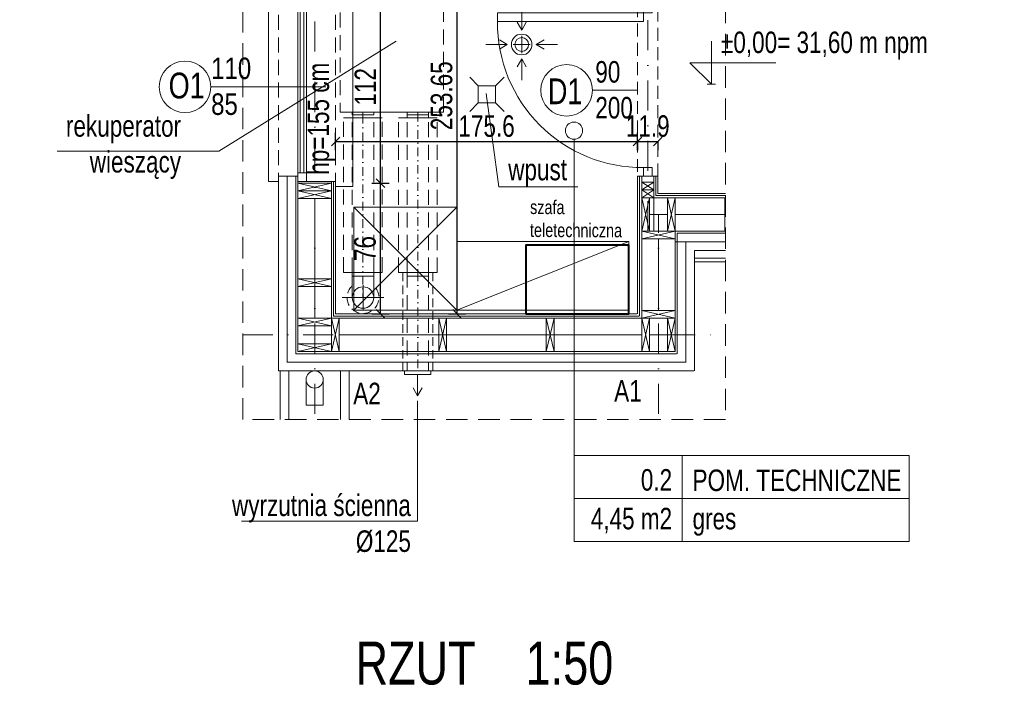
# Model space of a CAD drawing. Header units: inches. Extents: x 53216 to 117387, y -66787 to -22834.
# Tile 24 of 256: x 58186 to 58759, y -31772 to -31386. Entities that reach past the tile are written whole.
import ezdxf

# ---------------------------------------------------------------- set-up
doc = ezdxf.new("R2010")
doc.units = ezdxf.units.IN
doc.header["$MEASUREMENT"] = 0
for name, pattern in [('DASHDOT', [1, 0.5, -0.25, 0, -0.25]), ('DASHED', [0.75, 0.5, -0.25]), ('HIDDEN', [0.375, 0.25, -0.125])]:
    doc.linetypes.add(name, pattern=pattern)
doc.layers.get('0').update_dxf_attribs({"lineweight": 0})
doc.layers.get('Defpoints').update_dxf_attribs({"lineweight": 0})
for name, color, linetype, lineweight in [('--proj.wentylacja', 202, 'Continuous', 0), ('A10-łazienka', 140, 'Continuous', 0), ('A35-rura spustowa', 2, 'Continuous', 0), ('A36-obrzeże', 252, 'Continuous', 0), ('A8-opisy pomieszczeń', 31, 'Continuous', 0), ('E-opisy', 240, 'Continuous', 25), ('p-- ocieplenie-w.zew', 77, 'Continuous', 0), ('p-- zero bud', 1, 'Continuous', 0), ('p--drzwi', 125, 'Continuous', 0), ('p--meble wyp.', 104, 'Continuous', 0), ('p--numeracja rozwinięcie', 104, 'Continuous', 0), ('p--ocieplenie w.wew.', 53, 'Continuous', 0), ('p--okna', 153, 'Continuous', 0), ('p--opis drzwi', 252, 'Continuous', 0), ('p--opis okna', 181, 'Continuous', 0), ('p--opisy dodatkowe', 62, 'Continuous', 0), ('p--opisy pomieszczeń', 31, 'Continuous', 0), ('p--osie konstr', 11, 'DASHDOT', 15), ('p--podciąg', 61, 'Continuous', 0), ('p--podpis rysunku', 7, 'Continuous', 0), ('p--płyta GK', 2, 'Continuous', 0), ('p--wymiary-1-50', 5, 'Continuous', 0), ('p--ściana szkielet', 64, 'Continuous', 0)]:
    doc.layers.add(name, color=color, linetype=linetype, lineweight=lineweight)
doc.styles.add('1-100', font='arial.ttf', dxfattribs={"width": 0.75, "height": 18})
doc.styles.add('1-50', font='arial.ttf', dxfattribs={"width": 0.75, "height": 12.5})
doc.styles.add('1-500', font='arial.ttf', dxfattribs={"width": 0.75, "height": 1.25})
doc.styles.get("Standard").update_dxf_attribs({"font": 'arial.ttf', "width": 0.75})
doc.linetypes.add('BATTING', pattern='A,0.0001,-0.1,[134,ltypeshp.shx,S=0.1,R=0,X=-0.1,Y=0],-0.2,[134,ltypeshp.shx,S=0.1,R=180,X=0.1,Y=0],-0.1', length=0.4001)
doc.dimstyles.new('1-50', dxfattribs={"dimtxt": 12.5, "dimasz": 5, "dimexe": 5, "dimexo": 5, "dimgap": 0.09, "dimtad": 0, "dimdsep": 46, "dimtxsty": '1-50', "dimblk": 'OBLIQUE', "dimcen": 0.09, "dimadec": 0, "dimazin": 0, "dimtfac": 1, "dimtdec": 4, "dimtix": 1, "dimtmove": 2, "dimatfit": 3, "dimldrblk": 'OBLIQUE', "dimfxl": 5, "dimfxlon": 1, "dimtvp": 0.7, "dimtolj": 1, "dimtzin": 0, "dimarcsym": 0})

# ---------------------------------------------------------------- blocks, each defined once
blk = doc.blocks.new('drzwi-90-100')
for p, q in [((10.1, 87.38), (5.05, 87.38)), ((5.05, 87.38), (5.05, 2.53)), ((10.1, 2.53), (10.1, 87.38)), ((5.05, 2.53), (0, 2.53)), ((0, 2.53), (0, -2.53)), ((5.05, -2.53), (5.05, 2.53)), ((5.05, 2.53), (10.1, 2.53)), ((100, 2.53), (94.95, 2.53)), ((94.95, 2.53), (94.95, -2.53)), ((100, -2.53), (100, 2.53)), ((0, -2.53), (5.05, -2.53)), ((94.95, -2.53), (100, -2.53))]:
    blk.add_line(p, q)
blk.add_arc((10.8, 3.23), 84.15, 359.5233, 90.4767)
blk = doc.blocks.new('wpust')
for p, q in [((-5, 5), (-10, 10)), ((10, 10), (5, 5)), ((-5, -5), (-10, -10)), ((10, -10), (5, -5))]:
    blk.add_line(p, q)
blk.add_lwpolyline([(-5, -5), (5, -5), (5, 5), (-5, 5)], close=True)
blk = doc.blocks.new('okno-110-33.15')
at = {"linetype": 'Continuous', "ltscale": 35}
for p, q in [((0, 39.15), (110, 39.15)), ((-3, -10), (113, -10))]:
    blk.add_line(p, q, dxfattribs=at)
for p, q in [((0, 39.15), (0, 33.15)), ((110, 33.15), (110, 39.15)), ((3, 33.15), (3, 21.95)), ((107, 21.95), (107, 33.15)), ((5, 21.95), (0, 21.95)), ((0, 21.95), (0, 16.95)), ((0, 21.95), (0, 0)), ((105, 21.95), (5, 21.95)), ((5, 16.95), (5, 21.95)), ((5, 20.61), (105, 20.61)), ((5, 18.45), (105, 18.45)), ((110, 21.95), (105, 21.95)), ((105, 21.95), (105, 16.95)), ((110, 0), (110, 21.95)), ((110, 16.95), (110, 21.95)), ((0, 16.95), (5, 16.95)), ((5, 16.95), (105, 16.95)), ((105, 16.95), (110, 16.95)), ((-3, 0), (-3, -10)), ((0, 0), (-3, 0)), ((110, 0), (113, 0)), ((113, 0), (113, -10))]:
    blk.add_line(p, q)
at = {"linetype": 'HIDDEN', "ltscale": 35}
for p, q in [((0, 33.15), (110, 33.15)), ((0, 0), (110, 0))]:
    blk.add_line(p, q, dxfattribs=at)
blk = doc.blocks.new('kota wykoń')
for p, q in [((0, 25), (0, 0)), ((0, 0), (-12.5, 12.5)), ((-12.5, 12.5), (37.5, 12.5))]:
    blk.add_line(p, q)
at = {"lineweight": 0}
blk.add_line((-2.5, 0), (2.5, 0), dxfattribs=at)
blk = doc.blocks.new('_OBLIQUE')
at = {"color": 0, "linetype": 'ByBlock', "lineweight": -2}
for p, q in [((-0.5, -0.5), (0.5, 0.5)), ((0, 0), (0, 0))]:
    blk.add_line(p, q, dxfattribs=at)
blk = doc.blocks.new('*D2690')
at = {"layer": 'Defpoints', "color": 0}
for p in [(58545.68, -31456.36), (58370.08, -31485.37), (58545.68, -31485.37)]:
    blk.add_point(p, dxfattribs=at)
at = {"layer": 'p--wymiary-1-50', "color": 0, "lineweight": -2}
for p, q in [((58370.08, -31461.36), (58370.08, -31451.36)), ((58545.68, -31461.36), (58545.68, -31451.36)), ((58370.08, -31456.36), (58545.68, -31456.36))]:
    blk.add_line(p, q, dxfattribs=at)
at = {"layer": 'p--wymiary-1-50', "color": 0, "lineweight": -2, "xscale": 5, "yscale": 5, "zscale": 5, "rotation": 180}
blk.add_blockref('_OBLIQUE', (58370.08, -31456.36), dxfattribs=at)
at = {"layer": 'p--wymiary-1-50', "color": 0, "lineweight": -2, "xscale": 5, "yscale": 5, "zscale": 5}
blk.add_blockref('_OBLIQUE', (58545.68, -31456.36), dxfattribs=at)
at = {"layer": 'p--wymiary-1-50', "color": 0, "linetype": 'Continuous', "ltscale": 8, "insert": (58457.88, -31447.43), "char_height": 12.5, "attachment_point": 5, "style": '1-50'}
blk.add_mtext('\\A1;175.6', dxfattribs=at)
blk = doc.blocks.new('*D2691')
at = {"layer": 'Defpoints', "color": 0}
for p in [(58545.68, -31451.36), (58557.58, -31451.36), (58557.58, -31456.36)]:
    blk.add_point(p, dxfattribs=at)
at = {"layer": 'p--wymiary-1-50', "color": 0, "lineweight": -2}
for p, q in [((58545.68, -31456.36), (58545.68, -31461.36)), ((58545.68, -31456.36), (58557.58, -31456.36)), ((58557.58, -31456.36), (58557.58, -31461.36))]:
    blk.add_line(p, q, dxfattribs=at)
at = {"layer": 'p--wymiary-1-50', "color": 0, "lineweight": -2, "xscale": 5, "yscale": 5, "zscale": 5}
blk.add_blockref('_OBLIQUE', (58545.68, -31456.36), dxfattribs=at)
at = {"layer": 'p--wymiary-1-50', "color": 0, "lineweight": -2, "xscale": 5, "yscale": 5, "zscale": 5, "rotation": 180}
blk.add_blockref('_OBLIQUE', (58557.58, -31456.36), dxfattribs=at)
at = {"layer": 'p--wymiary-1-50', "color": 0, "linetype": 'Continuous', "ltscale": 8, "insert": (58551.63, -31447.43), "char_height": 12.5, "attachment_point": 5, "style": '1-50'}
blk.add_mtext('\\A1;11.9', dxfattribs=at)
blk = doc.blocks.new('*D2692')
at = {"layer": 'Defpoints', "color": 0}
for p in [(58367.63, -31480.54), (58396.16, -31480.54), (58370.08, -31556.54)]:
    blk.add_point(p, dxfattribs=at)
at = {"layer": 'p--wymiary-1-50', "color": 0, "lineweight": -2}
for p, q in [((58391.16, -31480.54), (58401.16, -31480.54)), ((58396.16, -31556.54), (58396.16, -31480.54)), ((58391.16, -31556.54), (58401.16, -31556.54))]:
    blk.add_line(p, q, dxfattribs=at)
at = {"layer": 'p--wymiary-1-50', "color": 0, "lineweight": -2, "xscale": 5, "yscale": 5, "zscale": 5}
for p, rotation in [((58396.16, -31480.54), 90), ((58396.16, -31556.54), 270)]:
    blk.add_blockref('_OBLIQUE', p, dxfattribs=dict(at, rotation=rotation))
at = {"layer": 'p--wymiary-1-50', "color": 0, "linetype": 'Continuous', "ltscale": 8, "insert": (58387.23, -31518.54), "char_height": 12.5, "attachment_point": 5, "rotation": 90, "style": '1-50'}
blk.add_mtext('\\A1;76', dxfattribs=at)
blk = doc.blocks.new('*D2693')
at = {"layer": 'Defpoints', "color": 0}
for p in [(58367.63, -31368.54), (58396.16, -31368.54), (58367.63, -31480.54)]:
    blk.add_point(p, dxfattribs=at)
at = {"layer": 'p--wymiary-1-50', "color": 0, "lineweight": -2}
for p, q in [((58391.16, -31368.54), (58401.16, -31368.54)), ((58396.16, -31480.54), (58396.16, -31368.54)), ((58391.16, -31480.54), (58401.16, -31480.54))]:
    blk.add_line(p, q, dxfattribs=at)
at = {"layer": 'p--wymiary-1-50', "color": 0, "lineweight": -2, "xscale": 5, "yscale": 5, "zscale": 5}
for p, rotation in [((58396.16, -31368.54), 90), ((58396.16, -31480.54), 270)]:
    blk.add_blockref('_OBLIQUE', p, dxfattribs=dict(at, rotation=rotation))
at = {"layer": 'p--wymiary-1-50', "color": 0, "linetype": 'Continuous', "ltscale": 8, "insert": (58387.37, -31424.54), "char_height": 12.5, "attachment_point": 5, "rotation": 90, "style": '1-50'}
blk.add_mtext('\\A1;112', dxfattribs=at)
blk = doc.blocks.new('*D2697')
at = {"layer": 'Defpoints', "color": 0}
for p in [(58427.5, -31302.89), (58440.69, -31302.89), (58427.5, -31556.54)]:
    blk.add_point(p, dxfattribs=at)
at = {"layer": 'p--wymiary-1-50', "color": 0, "lineweight": -2}
for p, q in [((58435.69, -31302.89), (58445.69, -31302.89)), ((58440.69, -31556.54), (58440.69, -31302.89)), ((58435.69, -31556.54), (58445.69, -31556.54))]:
    blk.add_line(p, q, dxfattribs=at)
at = {"layer": 'p--wymiary-1-50', "color": 0, "lineweight": -2, "xscale": 5, "yscale": 5, "zscale": 5}
for p, rotation in [((58440.69, -31302.89), 90), ((58440.69, -31556.54), 270)]:
    blk.add_blockref('_OBLIQUE', p, dxfattribs=dict(at, rotation=rotation))
at = {"layer": 'p--wymiary-1-50', "color": 0, "linetype": 'Continuous', "ltscale": 8, "insert": (58431.75, -31429.72), "char_height": 12.5, "attachment_point": 5, "rotation": 90, "style": '1-50'}
blk.add_mtext('\\A1;253.65', dxfattribs=at)
blk = doc.blocks.new('went-Błotno-rekuperator')
at = {"linetype": 'Continuous', "ltscale": 10}
for p, q in [((25.9, 246.76), (25.9, 234.26)), ((25.9, 246.76), (27.9, 246.75)), ((27.9, 246.76), (27.9, 234.26)), ((27.9, 246.76), (27.9, 234.26)), ((30.06, 246.75), (27.9, 246.75)), ((27.9, 246.75), (27.9, 234.26)), ((29.9, 251.75), (29.9, 229.25)), ((119.9, 246.75), (119.9, 251.75)), ((119.9, 251.75), (119.9, 229.25)), ((121.55, 246.75), (121.55, 234.25)), ((121.55, 234.25), (121.55, 246.75)), ((134.05, 246.75), (121.55, 246.75)), ((9.65, 230.51), (22.15, 230.51)), ((15.9, 230.51), (15.9, 203.15)), ((25.9, 234.26), (27.9, 234.26)), ((27.9, 234.26), (29.9, 234.26)), ((134.05, 234.25), (121.55, 234.25)), ((9.65, 228.51), (22.15, 228.51))]:
    blk.add_line(p, q, dxfattribs=at)
at = {"linetype": 'HIDDEN', "ltscale": 35}
for p, q in [((30.06, 251.75), (119.9, 251.75)), ((30.06, 246.75), (121.55, 246.75)), ((9.65, 230.51), (9.65, 203.15)), ((22.15, 230.51), (22.15, 203.15)), ((30.06, 234.25), (121.55, 234.25)), ((30.06, 229.25), (119.9, 229.25)), ((61.96, 226.6), (151.8, 226.6)), ((61.96, 221.6), (153.45, 221.6)), ((61.96, 209.1), (153.45, 209.1)), ((2.6, 201.5), (2.6, 117.3)), ((2.6, 201.5), (2.6, 117.3)), ((61.96, 204.1), (151.8, 204.1)), ((62.8, 117.3), (62.8, 201.5)), ((62.8, 117.3), (62.8, 201.5)), ((41.55, 24), (41.55, 115.65)), ((54.05, 24), (54.05, 115.65)), ((4.65, 24.16), (4.65, 114)), ((9.65, 24), (9.65, 114)), ((22.15, 24), (22.15, 114)), ((27.15, 24.16), (27.15, 114)), ((36.55, 24), (36.55, 114)), ((59.05, 24), (59.05, 114)), ((41.54, 24), (41.56, -32.95)), ((54.04, 24), (54.06, -32.95))]:
    blk.add_line(p, q, dxfattribs=at)
at = {"ltscale": 5}
for p, q in [((134.05, 247.73), (134.05, 233.23)), ((126.9, 240.48), (141.6, 240.48)), ((165.95, 222.57), (165.95, 208.07)), ((158.8, 215.32), (173.5, 215.32)), ((15.93, 16.65), (15.93, 1.95)), ((8.68, 9.5), (23.18, 9.5))]:
    blk.add_line(p, q, dxfattribs=at)
at = {"linetype": 'DASHDOT', "ltscale": 10}
for p, q in [((32.05, 240.5), (128.05, 240.5)), ((121.55, 240.5), (134.05, 240.5)), ((63.95, 215.35), (159.95, 215.35)), ((15.9, 115.65), (15.9, 24)), ((47.8, 20.96), (47.8, 115.65)), ((47.79, 24), (47.81, -33.15)), ((15.9, 22), (15.9, 9.5))]:
    blk.add_line(p, q, dxfattribs=at)
at = {"ltscale": 35}
blk.add_line((48.91, 234.87, 7.95), (48.91, 234.87, 7.95), dxfattribs=at)
for p, q in [((61.8, 226.6), (61.8, 204.1)), ((151.8, 221.6), (151.8, 226.6)), ((151.8, 226.6), (151.8, 204.1)), ((165.95, 227.48), (165.95, 203.19)), ((165.95, 227.48), (165.95, 203.19)), ((57.8, 221.6), (57.8, 209.1)), ((57.8, 221.6), (59.8, 221.6)), ((59.8, 221.6), (59.8, 209.1)), ((61.96, 221.6), (59.8, 221.6)), ((59.8, 221.6), (59.8, 209.1)), ((59.8, 221.6), (59.8, 209.1)), ((153.45, 221.6), (153.45, 209.1)), ((153.45, 209.1), (153.45, 221.6)), ((165.95, 221.6), (153.45, 221.6)), ((57.8, 209.1), (59.8, 209.1)), ((59.8, 209.1), (61.8, 209.1)), ((165.95, 209.1), (153.45, 209.1)), ((62.8, 201.5), (2.6, 201.5)), ((9.65, 203.15), (9.65, 201.5)), ((22.15, 203.15), (9.65, 203.15)), ((15.9, 203.15), (15.9, 201.5)), ((22.15, 203.15), (22.15, 201.5)), ((41.55, 203.15), (41.55, 205.35)), ((41.55, 205.35), (54.05, 205.35)), ((54.05, 203.15), (41.55, 203.15)), ((41.55, 201.5), (41.55, 203.15)), ((41.55, 203.15), (54.05, 203.15)), ((54.05, 203.15), (41.55, 203.15)), ((47.8, 203.15), (47.8, 205.35)), ((47.8, 201.5), (47.8, 203.15)), ((54.05, 205.35), (54.05, 203.15)), ((54.05, 201.5), (54.05, 203.15)), ((108.22, 165), (108.22, 177.42)), ((108.22, 165.02), (105.53, 169.61)), ((108.22, 165.02), (110.91, 169.61)), ((108.22, 161.62), (108.22, 151.62)), ((99.85, 156.62), (87.42, 156.62)), ((99.82, 156.62), (95.24, 159.31)), ((99.82, 156.62), (95.24, 153.94)), ((103.22, 156.62), (113.22, 156.62)), ((103.22, 156.62), (113.22, 156.62)), ((103.22, 156.62), (113.22, 156.62)), ((103.22, 156.62), (113.22, 156.62)), ((116.6, 156.62), (129.03, 156.62)), ((116.62, 156.62), (121.21, 159.31)), ((116.62, 156.62), (121.21, 153.94)), ((108.22, 148.22), (105.53, 143.63)), ((108.22, 148.24), (108.22, 135.82)), ((108.22, 148.22), (110.91, 143.63)), ((2.6, 117.3), (62.8, 117.3)), ((9.65, 117.3), (9.65, 115.65)), ((9.65, 115.65), (22.15, 115.65)), ((15.9, 117.3), (15.9, 115.65)), ((22.15, 117.3), (22.15, 115.65)), ((41.55, 115.65), (41.55, 117.3)), ((41.55, 115.65), (54.05, 115.65)), ((41.55, 115.65), (41.55, 114)), ((47.8, 115.65), (47.8, 117.3)), ((54.05, 115.65), (54.05, 117.3)), ((54.05, 114), (54.05, 115.65)), ((9.65, 114), (4.65, 114)), ((4.65, 114), (27.15, 114)), ((41.55, 114), (36.55, 114)), ((36.55, 114), (59.05, 114)), ((41.55, 114), (54.05, 114)), ((41.55, 114), (54.05, 114)), ((27.15, 24), (4.65, 24)), ((9.65, 22), (9.65, 24)), ((22.15, 22), (22.15, 24)), ((59.05, 24), (36.55, 24)), ((41.55, 22), (41.55, 24)), ((54.05, 22), (54.05, 24)), ((22.15, 22), (9.65, 22)), ((22.15, 22), (9.65, 22)), ((9.65, 9.5), (9.65, 22)), ((22.15, 22), (9.65, 22)), ((22.15, 9.5), (22.15, 22)), ((54.05, 22), (41.55, 22)), ((3.77, 9.5), (28.06, 9.5))]:
    blk.add_line(p, q)
at = {"linetype": 'DASHED', "ltscale": 10}
for p, q in [((39.04, 24), (39.06, -32.95)), ((56.54, 24), (56.56, -32.95))]:
    blk.add_line(p, q, dxfattribs=at)
blk.add_lwpolyline([(40.05, -35.15), (40.05, -33.15), (55.37, -33.15), (55.37, -35.15)], close=True)
for centre in [(134.05, 240.48), (165.95, 215.32), (15.93, 9.5)]:
    blk.add_circle(centre, 6.25)
at = {"linetype": 'HIDDEN', "ltscale": 35}
blk.add_arc((25.9, 230.51), 16.25, 90, 180, dxfattribs=at)
at = {"linetype": 'DASHED', "ltscale": 10}
for centre, start, end in [((134.05, 240.5), 222.5066, 137.4934), ((165.95, 215.35), 222.5066, 137.4934), ((15.9, 9.5), 132.5066, 47.4934)]:
    blk.add_arc(centre, 9.25, start, end, dxfattribs=at)
at = {"linetype": 'Continuous', "ltscale": 10}
for centre, radius, start, end in [((134.05, 240.5), 6.25, 270, 90), ((25.9, 230.51), 3.75, 90, 180)]:
    blk.add_arc(centre, radius, start, end, dxfattribs=at)
at = {"linetype": 'DASHDOT', "ltscale": 10}
for centre in [(25.9, 230.51), (57.8, 205.35)]:
    blk.add_arc(centre, 10, 90, 180, dxfattribs=at)
for centre, radius, start, end in [((57.8, 205.35), 16.25, 90, 180), ((165.95, 215.35), 6.25, 270, 90), ((57.8, 205.35), 3.75, 90, 180), ((108.22, 156.62), 6, 0, 180), ((108.22, 156.62), 4, 0, 180), ((108.22, 156.62), 6, 180, 0), ((108.22, 156.62), 4, 180, 0), ((15.9, 9.5), 6.25, 180, 0)]:
    blk.add_arc(centre, radius, start, end)

msp = doc.modelspace()

# ---------------------------------------------------------------- linework, layer by layer
at = {"color": 0}
for p, q in [((58348.129, -31480.541), (58367.629, -31485.041)), ((58348.129, -31485.041), (58367.629, -31480.541)), ((58548.129, -31484.491), (58555.129, -31479.991)), ((58548.129, -31479.991), (58555.129, -31484.491)), ((58348.129, -31485.041), (58367.629, -31489.541)), ((58348.129, -31489.541), (58367.629, -31485.041)), ((58548.129, -31488.991), (58555.129, -31484.491)), ((58548.129, -31484.491), (58555.129, -31488.991)), ((58552.629, -31508.491), (58548.129, -31488.991)), ((58548.129, -31508.491), (58552.629, -31488.991)), ((58567.629, -31508.491), (58563.129, -31488.991)), ((58563.129, -31508.491), (58567.629, -31488.991)), ((58548.129, -31508.491), (58567.629, -31512.991)), ((58548.129, -31512.991), (58567.629, -31508.491)), ((58348.129, -31536.191), (58367.629, -31540.691)), ((58348.129, -31540.691), (58367.629, -31536.191)), ((58548.129, -31554.491), (58567.629, -31558.991)), ((58548.129, -31558.991), (58567.629, -31554.491)), ((58348.129, -31563.491), (58367.629, -31558.991)), ((58348.129, -31558.991), (58367.629, -31563.491)), ((58372.129, -31578.491), (58367.629, -31558.991)), ((58367.629, -31578.491), (58372.129, -31558.991)), ((58434.629, -31578.491), (58430.129, -31558.991)), ((58430.129, -31578.491), (58434.629, -31558.991)), ((58497.129, -31578.491), (58492.629, -31558.991)), ((58492.629, -31578.491), (58497.129, -31558.991)), ((58552.629, -31578.491), (58548.129, -31558.991)), ((58548.129, -31578.491), (58552.629, -31558.991)), ((58567.629, -31578.491), (58563.129, -31558.991)), ((58563.129, -31578.491), (58567.629, -31558.991)), ((58348.129, -31573.991), (58367.629, -31578.491)), ((58348.129, -31578.491), (58367.629, -31573.991)), ((58417.792, -31591.69), (58417.792, -31604.115)), ((58417.792, -31604.115), (58415.105, -31599.529)), ((58417.792, -31604.115), (58420.478, -31599.529))]:
    msp.add_line(p, q, dxfattribs=at)
at = {"color": 0, "ltscale": 35}
for p, q in [((58555.129, -31479.991), (58548.129, -31479.991)), ((58555.129, -31488.991), (58555.129, -31479.991))]:
    msp.add_line(p, q, dxfattribs=at)
at = {"color": 0, "linetype": 'HIDDEN', "ltscale": 50}
msp.add_lwpolyline([(58596.777, -31617.991), (58316.019, -31617.991), (58316.019, -31262.525), (58596.777, -31262.525)], close=True, dxfattribs=at)
at = {"color": 0, "ltscale": 35}
msp.add_lwpolyline([(58367.629, -31480.541), (58348.129, -31480.541)], dxfattribs=at)
at = {"color": 0}
for points in [[(58348.129, -31485.041), (58367.629, -31485.041), (58367.629, -31480.541), (58348.129, -31480.541)], [(58548.129, -31479.991), (58555.129, -31479.991), (58555.129, -31484.491), (58548.129, -31484.491)], [(58348.129, -31489.541), (58367.629, -31489.541), (58367.629, -31485.041), (58348.129, -31485.041)], [(58548.129, -31484.491), (58555.129, -31484.491), (58555.129, -31488.991), (58548.129, -31488.991)], [(58548.129, -31508.491), (58548.129, -31488.991), (58552.629, -31488.991), (58552.629, -31508.491)], [(58563.129, -31508.491), (58563.129, -31488.991), (58567.629, -31488.991), (58567.629, -31508.491)], [(58548.129, -31512.991), (58567.629, -31512.991), (58567.629, -31508.491), (58548.129, -31508.491)], [(58348.129, -31540.691), (58367.629, -31540.691), (58367.629, -31536.191), (58348.129, -31536.191)], [(58548.129, -31558.991), (58567.629, -31558.991), (58567.629, -31554.491), (58548.129, -31554.491)], [(58348.129, -31558.991), (58367.629, -31558.991), (58367.629, -31563.491), (58348.129, -31563.491)], [(58367.629, -31578.491), (58367.629, -31558.991), (58372.129, -31558.991), (58372.129, -31578.491)], [(58430.129, -31578.491), (58430.129, -31558.991), (58434.629, -31558.991), (58434.629, -31578.491)], [(58492.629, -31578.491), (58492.629, -31558.991), (58497.129, -31558.991), (58497.129, -31578.491)], [(58548.129, -31578.491), (58548.129, -31558.991), (58552.629, -31558.991), (58552.629, -31578.491)], [(58563.129, -31578.491), (58563.129, -31558.991), (58567.629, -31558.991), (58567.629, -31578.491)], [(58348.129, -31578.491), (58367.629, -31578.491), (58367.629, -31573.991), (58348.129, -31573.991)]]:
    msp.add_lwpolyline(points, close=True, dxfattribs=at)
msp.add_lwpolyline([(58596.777, -31508.491), (58596.579, -31508.491), (58596.579, -31488.991), (58596.777, -31488.991)], dxfattribs=at)
at = {"color": 1, "linetype": 'Continuous', "lineweight": 40, "ltscale": 12}
msp.add_lwpolyline([(58480.629, -31556.541), (58540.629, -31556.541), (58540.629, -31516.541), (58480.629, -31516.541)], close=True, dxfattribs=at)
at = {"layer": 'A35-rura spustowa', "color": 0, "linetype": 'Continuous', "lineweight": 0, "ltscale": 75}
msp.add_circle((58357.879, -31594.691), 5, dxfattribs=at)
at = {"layer": 'A36-obrzeże', "color": 0, "linetype": 'Continuous', "ltscale": 35}
for p, q in [((58342.879, -31589.691), (58342.879, -31617.991)), ((58352.879, -31594.691), (58352.879, -31609.691)), ((58362.879, -31594.691), (58362.879, -31609.691)), ((58372.879, -31589.691), (58372.879, -31617.991)), ((58352.879, -31609.691), (58362.879, -31609.691))]:
    msp.add_line(p, q, dxfattribs=at)
msp.add_lwpolyline([(58377.879, -31617.991), (58377.879, -31589.691), (58337.879, -31589.691), (58337.879, -31617.991)], dxfattribs=at)
at = {"layer": 'A8-opisy pomieszczeń', "color": 0}
msp.add_line((58508.757, -31688.812), (58508.757, -31454.984), dxfattribs=at)
msp.add_circle((58508.757, -31449.984), 5, dxfattribs=at)
at = {"layer": 'p-- ocieplenie-w.zew', "color": 0, "linetype": 'BATTING', "ltscale": 10}
for p, q in [((58341.929, -31584.765), (58341.929, -31476.541)), ((58596.777, -31514.691), (58567.629, -31514.691)), ((58573.829, -31584.765), (58573.829, -31514.691)), ((58342.005, -31584.691), (58573.449, -31584.691))]:
    msp.add_line(p, q, dxfattribs=at)
at = {"layer": 'p--meble wyp.', "color": 0, "linetype": 'Continuous', "lineweight": 5}
for p, q in [((58440.629, -31494.421), (58380.629, -31554.421)), ((58380.629, -31494.421), (58440.629, -31554.421)), ((58540.629, -31514.421), (58440.629, -31554.421))]:
    msp.add_line(p, q, dxfattribs=at)
for points in [[(58440.629, -31554.421), (58380.629, -31554.421), (58380.629, -31494.421), (58440.629, -31494.421)], [(58440.629, -31554.421), (58540.629, -31554.421), (58540.629, -31514.421), (58440.629, -31514.421)]]:
    msp.add_lwpolyline(points, close=True, dxfattribs=at)
at = {"layer": 'p--ocieplenie w.wew.', "color": 0, "linetype": 'BATTING', "ltscale": 19.5}
for p, q in [((58357.879, -31536.191), (58357.879, -31489.541)), ((58563.129, -31498.741), (58552.629, -31498.741)), ((58567.629, -31498.741), (58596.579, -31498.741)), ((58557.879, -31554.491), (58557.879, -31512.991)), ((58357.879, -31540.691), (58357.879, -31558.991)), ((58372.129, -31568.741), (58430.129, -31568.741)), ((58434.629, -31568.741), (58492.629, -31568.741)), ((58492.629, -31568.741), (58548.129, -31568.741)), ((58552.629, -31568.741), (58563.129, -31568.741))]:
    msp.add_line(p, q, dxfattribs=at)
at = {"layer": 'p--opis drzwi', "color": 0, "lineweight": 0}
msp.add_line((58519.42, -31426.541), (58545.679, -31426.541), dxfattribs=at)
msp.add_circle((58504.42, -31426.541), 15, dxfattribs=at)
at = {"layer": 'p--opis okna', "color": 0}
msp.add_line((58297.429, -31424.541), (58364.43, -31424.541), dxfattribs=at)
msp.add_circle((58282.429, -31424.541), 15, dxfattribs=at)
at = {"layer": 'p--opisy dodatkowe', "color": 0}
for points in [[(58208.059, -31461.951), (58302.047, -31461.951), (58405.261, -31397.947)], [(58510.956, -31482.627), (58464.952, -31482.627), (58457.673, -31428.485)], [(58417.792, -31607.001), (58417.792, -31677.066), (58315.377, -31677.066)]]:
    msp.add_lwpolyline(points, dxfattribs=at)
at = {"layer": 'p--opisy pomieszczeń', "color": 0}
for p, q in [((58571.757, -31638.812), (58571.757, -31688.812)), ((58703.757, -31663.812), (58508.757, -31663.812))]:
    msp.add_line(p, q, dxfattribs=at)
msp.add_lwpolyline([(58508.757, -31688.812), (58703.757, -31688.812), (58703.757, -31638.812), (58508.757, -31638.812)], close=True, dxfattribs=at)
at = {"layer": 'p--osie konstr', "color": 0, "linetype": 'DASHDOT', "ltscale": 35}
for p, q in [((58357.879, -31614.691), (58357.879, -31262.525)), ((58551.629, -31508.491), (58551.629, -31288.441)), ((58557.879, -31614.691), (58557.879, -31498.741)), ((58316.019, -31568.741), (58596.777, -31568.741))]:
    msp.add_line(p, q, dxfattribs=at)
at = {"layer": 'p--podciąg', "color": 0, "linetype": 'HIDDEN', "ltscale": 30}
for p, q in [((58545.679, -31376.541), (58545.679, -31476.541)), ((58557.579, -31476.541), (58557.579, -31376.541))]:
    msp.add_line(p, q, dxfattribs=at)
at = {"layer": 'p--płyta GK', "color": 0, "ltscale": 35}
for p, q in [((58368.829, -31557.791), (58368.829, -31479.541)), ((58370.079, -31556.541), (58370.079, -31479.541)), ((58545.679, -31556.541), (58545.679, -31476.541)), ((58557.579, -31476.541), (58545.679, -31476.541)), ((58546.929, -31557.791), (58546.929, -31476.541)), ((58556.329, -31487.791), (58556.329, -31476.541)), ((58557.579, -31486.541), (58557.579, -31476.541)), ((58596.777, -31487.791), (58556.329, -31487.791)), ((58596.777, -31486.541), (58557.579, -31486.541)), ((58596.777, -31524.191), (58578.829, -31524.191)), ((58596.777, -31526.291), (58578.829, -31526.291)), ((58368.829, -31557.791), (58546.549, -31557.791)), ((58370.079, -31556.541), (58545.299, -31556.541))]:
    msp.add_line(p, q, dxfattribs=at)
at = {"layer": 'p--ściana szkielet', "color": 0, "ltscale": 35}
for p, q in [((58336.929, -31589.691), (58336.929, -31476.541)), ((58346.929, -31579.691), (58346.929, -31476.541)), ((58348.129, -31578.491), (58348.129, -31476.541)), ((58367.629, -31578.491), (58367.629, -31479.541)), ((58548.129, -31578.491), (58548.129, -31476.541)), ((58555.129, -31508.491), (58555.129, -31476.541)), ((58596.777, -31488.991), (58548.129, -31488.991)), ((58596.777, -31508.491), (58548.129, -31508.491)), ((58567.629, -31578.491), (58567.629, -31508.491)), ((58568.829, -31579.691), (58568.829, -31509.691)), ((58596.777, -31509.691), (58568.829, -31509.691)), ((58578.829, -31589.691), (58578.829, -31519.691)), ((58596.777, -31519.691), (58578.829, -31519.691)), ((58348.129, -31558.991), (58567.249, -31558.991)), ((58346.929, -31579.691), (58568.449, -31579.691)), ((58348.129, -31578.491), (58567.249, -31578.491)), ((58336.929, -31589.691), (58578.449, -31589.691))]:
    msp.add_line(p, q, dxfattribs=at)
msp.add_lwpolyline([(58370.079, -31479.541), (58348.129, -31479.541), (58348.129, -31476.541), (58336.929, -31476.541)], dxfattribs=at)

# ---------------------------------------------------------------- block references
at = {"layer": '--proj.wentylacja', "linetype": 'Continuous', "ltscale": 8}
msp.add_blockref('went-Błotno-rekuperator', (58370.079, -31556.541), dxfattribs=at)
at = {"layer": 'A10-łazienka', "color": 0, "xscale": -1}
msp.add_blockref('wpust', (58458.079, -31428.891), dxfattribs=at)
at = {"layer": 'p-- zero bud', "color": 0, "zscale": 1.2}
msp.add_blockref('kota wykoń', (58588.649, -31423.069), dxfattribs=at)
at = {"layer": 'p--drzwi', "color": 0, "xscale": -1, "rotation": 89.99999999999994}
msp.add_blockref('drzwi-90-100', (58551.629, -31376.541), dxfattribs=at)
at = {"layer": 'p--okna', "color": 0, "linetype": 'Continuous', "xscale": -1, "rotation": 89.99999999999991}
msp.add_blockref('okno-110-33.15', (58370.079, -31369.541), dxfattribs=at)

# ---------------------------------------------------------------- texts
at = {"layer": 'E-opisy', "color": 1, "linetype": 'Continuous', "insert": (58483.216, -31490.484), "char_height": 8, "attachment_point": 1, "rotation": 359.76726, "style": '1-500'}
msp.add_mtext('szafa \\Pteletechniczna', dxfattribs=at)
at = {"layer": 'p-- zero bud', "color": 0, "insert": (58594.246, -31392.42), "char_height": 12.5, "width": 531.91597, "attachment_point": 1, "style": '1-50'}
msp.add_mtext('±0,00= 31,60 m npm', dxfattribs=at)
at = {"layer": 'p--numeracja rozwinięcie', "style": '1-50', "width": 0.75}
for s, p in [('A1', (58532.107, -31607.52)), ('A2', (58380.327, -31609.058))]:
    msp.add_text(s, height=12.5, dxfattribs=at).set_placement(p)
at = {"layer": 'p--opis drzwi', "color": 0, "lineweight": 0}
for s, insert, char_height, width, attachment_point in [('90\\P200', (58521.143, -31409.584), 12.5, 11.15966, 1), ('D1', (58513.639, -31434.629), 15, 65.787, 9)]:
    msp.add_mtext(s, dxfattribs=dict(at, insert=insert, char_height=char_height, width=width, attachment_point=attachment_point))
at = {"layer": 'p--opis okna', "color": 0}
for s, insert, char_height, width, attachment_point, style in [('{\\W0.8;110\\P85}', (58297.648, -31441.041), 12.5, 45.287, 7, '1-100'), ('O1', (58272.933, -31416.284), 15, 74.01038, 1, '1-50')]:
    msp.add_mtext(s, dxfattribs=dict(at, insert=insert, char_height=char_height, width=width, attachment_point=attachment_point, style=style))
at = {"layer": 'p--opis okna', "color": 0, "insert": (58370.028, -31410.503), "char_height": 12.5, "width": 128.63421, "attachment_point": 9, "rotation": 90, "style": '1-100'}
msp.add_mtext('hp=155 cm', dxfattribs=at)
at = {"layer": 'p--opisy dodatkowe', "color": 0, "char_height": 12.5, "attachment_point": 3, "style": '1-50'}
for s, insert, width in [('rekuperator\\Pwieszący', (58280.152, -31441.02), 177.1707), ('wpust', (58504.671, -31466.375), 88.06585), ('wyrzutnia ścienna\\P%%c125', (58413.868, -31661.569), 177.1707)]:
    msp.add_mtext(s, dxfattribs=dict(at, insert=insert, width=width))
at = {"layer": 'p--opisy pomieszczeń', "color": 0, "char_height": 12.5, "style": '1-50'}
for s, insert, width, attachment_point in [('0.2', (58565.826, -31646.784), 98, 3), ('POM. TECHNICZNE', (58577.689, -31647.02), 126.57394, 1), ('4,45 m2', (58565.826, -31669.287), 98, 3), ('gres', (58577.689, -31669.287), 100, 1)]:
    msp.add_mtext(s, dxfattribs=dict(at, insert=insert, width=width, attachment_point=attachment_point))
at = {"layer": 'p--podpis rysunku', "insert": (58456.62, -31747.014), "char_height": 25, "width": 339.72074, "attachment_point": 2}
msp.add_mtext('RZUT    1:50', dxfattribs=at)

# ---------------------------------------------------------------- dimensions: what is measured, and where the dimension line sits
at = {"layer": 'p--wymiary-1-50', "color": 0}
for base, p1, p2, picture, middle in [((58440.689, -31302.891), (58427.498, -31556.541), (58427.498, -31302.891), '*D2697', (58431.755, -31429.716)), ((58396.16, -31368.541), (58367.629, -31480.541), (58367.629, -31368.541), '*D2693', (58387.375, -31424.541)), ((58396.16, -31480.541), (58370.079, -31556.541), (58367.629, -31480.541), '*D2692', (58387.226, -31518.541))]:
    dim = msp.add_linear_dim(base=base, p1=p1, p2=p2, angle=90, dimstyle='1-50', dxfattribs=at)
    dim.commit()
    dim.dimension.update_dxf_attribs({"geometry": picture, "text_midpoint": middle})
for base, p1, p2, picture, middle in [((58545.679, -31456.363), (58370.079, -31485.369), (58545.679, -31485.369), '*D2690', (58457.879, -31447.429)), ((58557.579, -31456.363), (58545.679, -31451.363), (58557.579, -31451.363), '*D2691', (58551.629, -31447.429))]:
    dim = msp.add_linear_dim(base=base, p1=p1, p2=p2, dimstyle='1-50', override={"dimtxt": 12.5}, dxfattribs=at)
    dim.commit()
    dim.dimension.update_dxf_attribs({"geometry": picture, "text_midpoint": middle})

doc.saveas('drawing.dxf')
